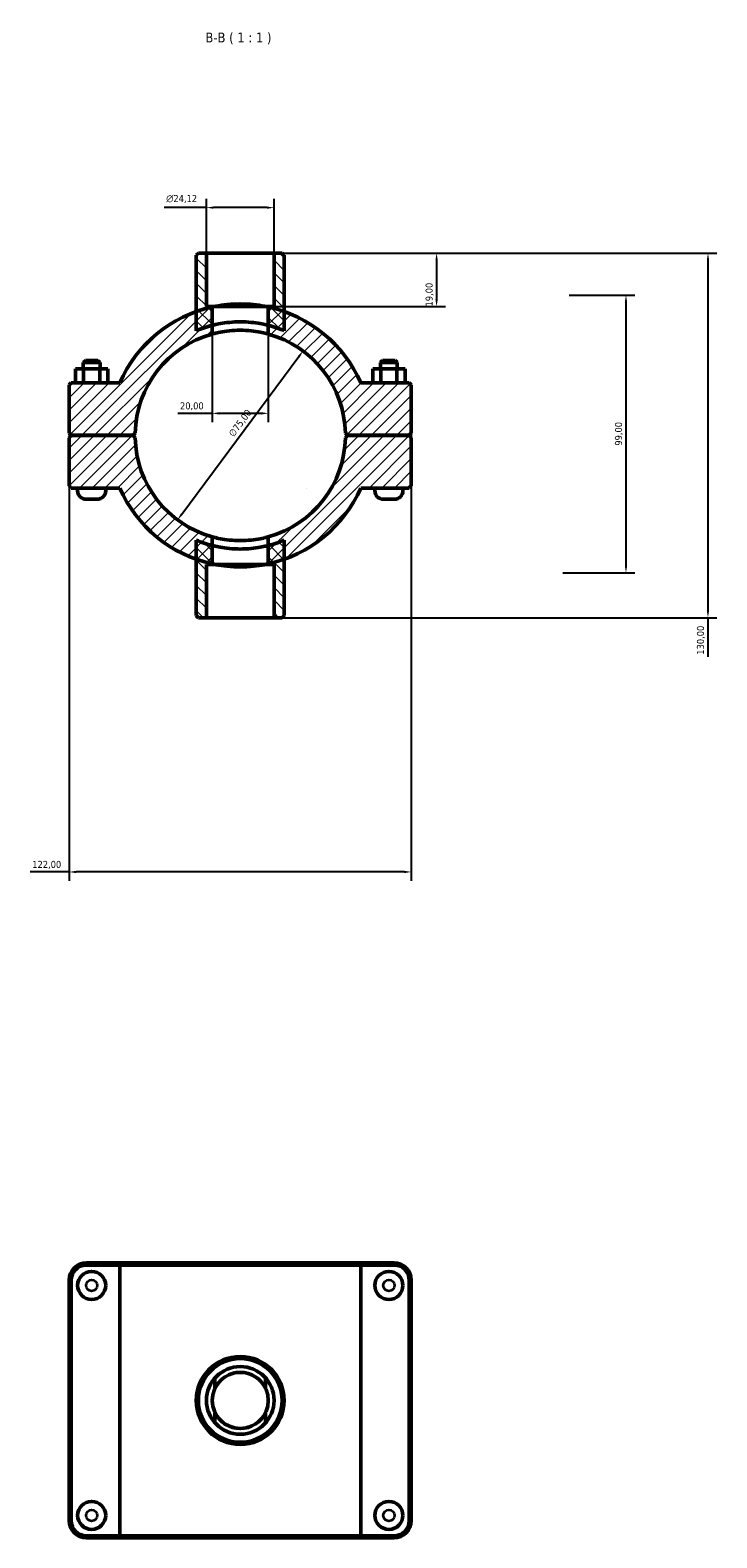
# Model space of a CAD drawing. Header units: millimetres. Extents: x 0 to 902, y -143 to 1184.
# Tile 4 of 4: x 352 to 596, y 646 to 1184. Entities that reach past the tile are written whole.
import ezdxf

# ---------------------------------------------------------------- set-up
doc = ezdxf.new("R2010")
doc.units = ezdxf.units.MM
for name, color, linetype, lineweight in [('Dimension (ISO)', 7, 'Continuous', 25), ('Hatch (ISO)', 7, 'Continuous', 18), ('Symbol (ISO)', 7, 'Continuous', 25), ('Visible (ISO)', 7, 'Continuous', 50), ('Visible Narrow (ISO)', 7, 'Continuous', 35)]:
    doc.layers.add(name, color=color, linetype=linetype, lineweight=lineweight)
doc.styles.add('Label Text (ISO)', font='tahoma.ttf')
doc.styles.add('Note Text (ISO)', font='tahoma.ttf')
doc.dimstyles.new('Default (ISO)', dxfattribs={"dimtxt": 2.5, "dimasz": 2.5, "dimexe": 3.175, "dimexo": 0, "dimgap": 0.762, "dimtad": 1, "dimrnd": 1e-08, "dimzin": 0, "dimtxsty": 'Note Text (ISO)', "dimcen": 0.09, "dimdle": 10, "dimclrd": 256, "dimclre": 256, "dimclrt": 232, "dimazin": 0, "dimtfac": 1.40208, "dimtmove": 0, "dimatfit": 3, "dimfxl": 1, "dimtolj": 1, "dimtzin": 0, "dimlwd": -1, "dimlwe": -1, "dimarcsym": 0})

# ---------------------------------------------------------------- blocks, each defined once
blk = doc.blocks.new('*D7')
at = {"layer": 'Defpoints', "color": 0, "transparency": 16777216}
for p in [(438.59, 1104.06), (436.53, 1085.06), (496.54, 1085.06)]:
    blk.add_point(p, dxfattribs=at)
at = {"layer": 'Dimension (ISO)', "transparency": 16777216}
for p, q in [((438.59, 1104.06), (499.72, 1104.06)), ((496.54, 1101.56), (496.54, 1087.56)), ((436.53, 1085.06), (499.72, 1085.06))]:
    blk.add_line(p, q, dxfattribs=at)
for points in [[(496.13, 1101.56), (496.96, 1101.56), (496.54, 1104.06)], [(496.13, 1087.56), (496.96, 1087.56), (496.54, 1085.06)]]:
    blk.add_solid(points, dxfattribs=at)
at = {"layer": 'Dimension (ISO)', "color": 232, "true_color": 0xca0064, "transparency": 16777216, "insert": (492.61, 1085.05), "char_height": 2.5, "attachment_point": 1, "rotation": 90, "style": 'Note Text (ISO)'}
blk.add_mtext('\\A1;19,00', dxfattribs=at)
blk = doc.blocks.new('*D8')
at = {"layer": 'Defpoints', "color": 0, "transparency": 16777216}
for p in [(414.47, 1120.27), (414.47, 1104.06), (438.59, 1104.06)]:
    blk.add_point(p, dxfattribs=at)
at = {"layer": 'Dimension (ISO)', "transparency": 16777216}
for p, q in [((414.47, 1120.27), (399.35, 1120.27)), ((414.47, 1104.06), (414.47, 1123.45)), ((436.09, 1120.27), (416.97, 1120.27)), ((438.59, 1104.06), (438.59, 1123.45))]:
    blk.add_line(p, q, dxfattribs=at)
for points in [[(416.97, 1120.69), (416.97, 1119.86), (414.47, 1120.27)], [(436.09, 1120.69), (436.09, 1119.86), (438.59, 1120.27)]]:
    blk.add_solid(points, dxfattribs=at)
at = {"layer": 'Dimension (ISO)', "color": 232, "true_color": 0xca0064, "transparency": 16777216, "insert": (400.11, 1124.8), "char_height": 2.5, "attachment_point": 1, "style": 'Note Text (ISO)'}
blk.add_mtext('\\A1;\\fAIGDT|b0|i0;\\H2.5000;\\ln\\fTahoma|b0|i0;\\H2.5000;24,12', dxfattribs=at)
blk = doc.blocks.new('*D9')
at = {"layer": 'Defpoints', "color": 0, "transparency": 16777216}
for p in [(448.91, 1069.15), (404.15, 1008.95)]:
    blk.add_point(p, dxfattribs=at)
at = {"layer": 'Dimension (ISO)', "transparency": 16777216}
blk.add_line((405.64, 1010.95), (447.42, 1067.15), dxfattribs=at)
blk.add_arc((426.53, 1039.05), 37.51, 48.5256, 74.5384, dxfattribs=at)
for points in [[(447.08, 1067.4), (447.75, 1066.9), (448.91, 1069.15)], [(405.31, 1011.2), (405.98, 1010.7), (404.15, 1008.95)]]:
    blk.add_solid(points, dxfattribs=at)
at = {"layer": 'Dimension (ISO)', "color": 232, "true_color": 0xca0064, "transparency": 16777216, "insert": (422.15, 1039.82), "char_height": 2.5, "attachment_point": 1, "rotation": 53.3752, "style": 'Note Text (ISO)'}
blk.add_mtext('\\A1;∅75,00', dxfattribs=at)
blk = doc.blocks.new('*D10')
at = {"layer": 'Defpoints', "color": 0, "transparency": 16777216}
for p in [(543.85, 1089.06), (541.53, 990.06), (564.08, 990.06)]:
    blk.add_point(p, dxfattribs=at)
at = {"layer": 'Dimension (ISO)', "transparency": 16777216}
for p, q in [((543.85, 1089.06), (567.26, 1089.06)), ((564.08, 1086.56), (564.08, 992.56)), ((541.53, 990.06), (567.26, 990.06))]:
    blk.add_line(p, q, dxfattribs=at)
for points in [[(563.66, 1086.56), (564.5, 1086.56), (564.08, 1089.06)], [(563.66, 992.56), (564.5, 992.56), (564.08, 990.06)]]:
    blk.add_solid(points, dxfattribs=at)
at = {"layer": 'Dimension (ISO)', "color": 232, "true_color": 0xca0064, "transparency": 16777216, "insert": (560.15, 1035.41), "char_height": 2.5, "attachment_point": 1, "rotation": 90, "style": 'Note Text (ISO)'}
blk.add_mtext('\\A1;99,00', dxfattribs=at)
blk = doc.blocks.new('*D11')
at = {"layer": 'Defpoints', "color": 0, "transparency": 16777216}
for p in [(416.53, 1078.31), (436.53, 1078.31), (416.53, 1046.93)]:
    blk.add_point(p, dxfattribs=at)
at = {"layer": 'Dimension (ISO)', "transparency": 16777216}
for p, q in [((416.53, 1078.31), (416.53, 1043.75)), ((436.53, 1078.31), (436.53, 1043.75)), ((416.53, 1046.93), (404.28, 1046.93)), ((434.03, 1046.93), (419.03, 1046.93))]:
    blk.add_line(p, q, dxfattribs=at)
for points in [[(419.03, 1047.35), (419.03, 1046.51), (416.53, 1046.93)], [(434.03, 1047.35), (434.03, 1046.51), (436.53, 1046.93)]]:
    blk.add_solid(points, dxfattribs=at)
at = {"layer": 'Dimension (ISO)', "color": 232, "true_color": 0xca0064, "transparency": 16777216, "insert": (405.04, 1050.86), "char_height": 2.5, "attachment_point": 1, "style": 'Note Text (ISO)'}
blk.add_mtext('\\A1;20,00', dxfattribs=at)
blk = doc.blocks.new('*D12')
at = {"layer": 'Defpoints', "color": 0, "transparency": 16777216}
for p in [(438.59, 1104.06), (438.59, 974.06), (593.32, 974.06)]:
    blk.add_point(p, dxfattribs=at)
at = {"layer": 'Dimension (ISO)', "transparency": 16777216}
for p, q in [((438.59, 1104.06), (596.49, 1104.06)), ((593.32, 1101.56), (593.32, 976.56)), ((438.59, 974.06), (596.49, 974.06)), ((593.32, 974.06), (593.32, 960.13))]:
    blk.add_line(p, q, dxfattribs=at)
for points in [[(592.9, 1101.56), (593.73, 1101.56), (593.32, 1104.06)], [(592.9, 976.56), (593.73, 976.56), (593.32, 974.06)]]:
    blk.add_solid(points, dxfattribs=at)
at = {"layer": 'Dimension (ISO)', "color": 232, "true_color": 0xca0064, "transparency": 16777216, "insert": (589.38, 960.89), "char_height": 2.5, "attachment_point": 1, "rotation": 90, "style": 'Note Text (ISO)'}
blk.add_mtext('\\A1;130,00', dxfattribs=at)
blk = doc.blocks.new('*D13')
at = {"layer": 'Defpoints', "color": 0, "transparency": 16777216}
for p in [(365.53, 1039.86), (487.53, 1039.86), (365.53, 883.42)]:
    blk.add_point(p, dxfattribs=at)
at = {"layer": 'Dimension (ISO)', "transparency": 16777216}
for p, q in [((365.53, 1039.86), (365.53, 880.25)), ((487.53, 1039.86), (487.53, 880.25)), ((365.53, 883.42), (351.6, 883.42)), ((485.03, 883.42), (368.03, 883.42))]:
    blk.add_line(p, q, dxfattribs=at)
for points in [[(368.03, 883.84), (368.03, 883), (365.53, 883.42)], [(485.03, 883.84), (485.03, 883), (487.53, 883.42)]]:
    blk.add_solid(points, dxfattribs=at)
at = {"layer": 'Dimension (ISO)', "color": 232, "true_color": 0xca0064, "transparency": 16777216, "insert": (352.36, 887.36), "char_height": 2.5, "attachment_point": 1, "style": 'Note Text (ISO)'}
blk.add_mtext('\\A1;122,00', dxfattribs=at)

msp = doc.modelspace()

# ---------------------------------------------------------------- hatches: boundary and pattern name
at = {"layer": 'Hatch (ISO)'}
h = msp.add_hatch(dxfattribs=at)
h.set_pattern_fill('ANSI31', color=256, scale=25.4, angle=90.00021, style=0)
h.set_pattern_definition([(135.0002, (0, 0), (-2.245056, -2.245072), [])])
edge = h.paths.add_edge_path()
edge.add_line((414.473, 1085.061), (414.473, 1104.061))
edge.add_line((414.473, 1104.061), (411.605, 1104.061))
edge.add_line((411.605, 1104.061), (410.855, 1103.311))
edge.add_line((410.855, 1103.311), (410.855, 1083.237))
edge.add_line((410.855, 1083.237), (410.855, 1076.404))
edge.add_ellipse((426.531, 1039.061), major_axis=(-15.676, 37.343), ratio=1, start_angle=351.52308, end_angle=360, ccw=False)
edge.add_line((416.531, 1078.307), (416.531, 1085.061))
edge.add_line((416.531, 1085.061), (414.473, 1085.061))
edge = h.paths.add_edge_path()
edge.add_line((438.59, 1104.061), (438.59, 1085.061))
edge.add_line((438.59, 1085.061), (436.531, 1085.061))
edge.add_line((436.531, 1085.061), (436.531, 1078.307))
edge.add_ellipse((426.531, 1039.061), major_axis=(10, 39.246), ratio=1, start_angle=351.52308, end_angle=360, ccw=False)
edge.add_line((442.207, 1076.404), (442.207, 1083.237))
edge.add_line((442.207, 1083.237), (442.207, 1103.311))
edge.add_line((442.207, 1103.311), (441.457, 1104.061))
edge.add_line((441.457, 1104.061), (438.59, 1104.061))
edge = h.paths.add_edge_path()
edge.add_line((416.531, 993.061), (416.531, 999.815))
edge.add_ellipse((426.531, 1039.061), major_axis=(-10, -39.246), ratio=1, start_angle=351.52308, end_angle=360, ccw=False)
edge.add_line((410.855, 1001.718), (410.855, 994.885))
edge.add_line((410.855, 994.885), (410.855, 974.811))
edge.add_line((410.855, 974.811), (411.605, 974.061))
edge.add_line((411.605, 974.061), (414.473, 974.061))
edge.add_line((414.473, 974.061), (414.473, 993.061))
edge.add_line((414.473, 993.061), (416.531, 993.061))
edge = h.paths.add_edge_path()
edge.add_line((436.531, 999.815), (436.531, 993.061))
edge.add_line((436.531, 993.061), (438.59, 993.061))
edge.add_line((438.59, 993.061), (438.59, 974.061))
edge.add_line((438.59, 974.061), (441.457, 974.061))
edge.add_line((441.457, 974.061), (442.207, 974.811))
edge.add_line((442.207, 974.811), (442.207, 994.885))
edge.add_line((442.207, 994.885), (442.207, 1001.718))
edge.add_ellipse((426.531, 1039.061), major_axis=(15.676, -37.343), ratio=1, start_angle=351.52308, end_angle=360, ccw=False)
h = msp.add_hatch(dxfattribs=at)
h.set_pattern_fill('ANSI31', color=256, scale=25.4, style=0)
h.set_pattern_definition([(45, (0, 0), (-2.245064, 2.245064), [])])
edge = h.paths.add_edge_path()
edge.add_line((487.531, 1038.261), (486.781, 1039.011))
edge.add_line((486.781, 1039.011), (464.781, 1039.011))
edge.add_line((464.781, 1039.011), (464.023, 1038.261))
edge.add_ellipse((426.531, 1039.061), major_axis=(37.491, -0.8), ratio=1, start_angle=286.68834, end_angle=360, ccw=False)
edge.add_line((436.531, 1002.919), (436.531, 993.265))
edge.add_ellipse((426.531, 1039.061), major_axis=(10, -45.796), ratio=1, start_angle=0, end_angle=7.21965)
edge.add_ellipse((426.531, 1039.061), major_axis=(15.676, -44.176), ratio=1, start_angle=0, end_angle=46.8844)
edge.add_line((469.493, 1020.311), (486.781, 1020.311))
edge.add_line((486.781, 1020.311), (487.531, 1021.061))
edge.add_line((487.531, 1021.061), (487.531, 1038.261))
edge = h.paths.add_edge_path()
edge.add_line((366.281, 1039.011), (365.531, 1038.261))
edge.add_line((365.531, 1038.261), (365.531, 1021.061))
edge.add_line((365.531, 1021.061), (366.281, 1020.311))
edge.add_line((366.281, 1020.311), (383.57, 1020.311))
edge.add_ellipse((426.531, 1039.061), major_axis=(-42.962, -18.75), ratio=1, start_angle=0, end_angle=46.8844)
edge.add_ellipse((426.531, 1039.061), major_axis=(-15.676, -44.176), ratio=1, start_angle=0, end_angle=7.21965)
edge.add_line((416.531, 993.265), (416.531, 1002.919))
edge.add_ellipse((426.531, 1039.061), major_axis=(-10, -36.142), ratio=1, start_angle=286.68834, end_angle=360, ccw=False)
edge.add_line((389.04, 1038.261), (388.281, 1039.011))
edge.add_line((388.281, 1039.011), (366.281, 1039.011))
edge = h.paths.add_edge_path()
edge.add_line((486.781, 1039.111), (487.531, 1039.861))
edge.add_line((487.531, 1039.861), (487.531, 1057.061))
edge.add_line((487.531, 1057.061), (486.781, 1057.811))
edge.add_line((486.781, 1057.811), (469.493, 1057.811))
edge.add_ellipse((426.531, 1039.061), major_axis=(42.962, 18.75), ratio=1, start_angle=0, end_angle=46.8844)
edge.add_ellipse((426.531, 1039.061), major_axis=(15.676, 44.176), ratio=1, start_angle=0, end_angle=7.21965)
edge.add_line((436.531, 1084.857), (436.531, 1075.203))
edge.add_ellipse((426.531, 1039.061), major_axis=(10, 36.142), ratio=1, start_angle=286.68834, end_angle=360, ccw=False)
edge.add_line((464.023, 1039.861), (464.781, 1039.111))
edge.add_line((464.781, 1039.111), (486.781, 1039.111))
edge = h.paths.add_edge_path()
edge.add_line((365.531, 1039.861), (366.281, 1039.111))
edge.add_line((366.281, 1039.111), (388.281, 1039.111))
edge.add_line((388.281, 1039.111), (389.04, 1039.861))
edge.add_ellipse((426.531, 1039.061), major_axis=(-37.491, 0.8), ratio=1, start_angle=286.68834, end_angle=360, ccw=False)
edge.add_line((416.531, 1075.203), (416.531, 1084.857))
edge.add_ellipse((426.531, 1039.061), major_axis=(-10, 45.796), ratio=1, start_angle=0, end_angle=7.21965)
edge.add_ellipse((426.531, 1039.061), major_axis=(-15.676, 44.176), ratio=1, start_angle=0, end_angle=46.8844)
edge.add_line((383.57, 1057.811), (366.281, 1057.811))
edge.add_line((366.281, 1057.811), (365.531, 1057.061))
edge.add_line((365.531, 1057.061), (365.531, 1039.861))

# ---------------------------------------------------------------- linework, layer by layer
at = {"layer": 'Visible (ISO)'}
for p, q in [((411.605, 1104.061), (410.855, 1103.311)), ((410.855, 1103.311), (410.855, 1076.404)), ((414.473, 1104.061), (411.605, 1104.061)), ((414.473, 1085.061), (414.473, 1104.061)), ((414.473, 1104.061), (438.59, 1104.061)), ((438.59, 1104.061), (438.59, 1085.061)), ((441.457, 1104.061), (438.59, 1104.061)), ((442.207, 1103.311), (441.457, 1104.061)), ((442.207, 1076.404), (442.207, 1103.311)), ((416.531, 1085.061), (414.473, 1085.061)), ((416.531, 1078.307), (416.531, 1085.061)), ((416.531, 1085.061), (436.531, 1085.061)), ((416.531, 1075.203), (416.531, 1084.857)), ((417.516, 1085.061), (435.546, 1085.061)), ((438.59, 1085.061), (436.531, 1085.061)), ((436.531, 1085.061), (436.531, 1078.307)), ((436.531, 1084.857), (436.531, 1075.203)), ((371.281, 1065.811), (370.531, 1065.061)), ((376.531, 1065.061), (370.531, 1065.061)), ((370.531, 1062.811), (370.531, 1065.061)), ((371.281, 1065.811), (375.781, 1065.811)), ((375.781, 1065.811), (376.531, 1065.061)), ((376.531, 1062.811), (376.531, 1065.061)), ((477.281, 1065.811), (476.531, 1065.061)), ((476.531, 1065.061), (482.531, 1065.061)), ((476.531, 1065.061), (476.531, 1062.811)), ((481.781, 1065.811), (477.281, 1065.811)), ((481.781, 1065.811), (482.531, 1065.061)), ((482.531, 1065.061), (482.531, 1062.811)), ((367.758, 1062.811), (370.671, 1062.811)), ((367.758, 1057.811), (367.758, 1062.811)), ((370.671, 1062.811), (376.445, 1062.811)), ((370.671, 1057.811), (370.671, 1062.811)), ((376.445, 1062.811), (379.305, 1062.811)), ((376.445, 1057.811), (376.445, 1062.811)), ((379.305, 1057.811), (379.305, 1062.811)), ((476.618, 1062.811), (473.758, 1062.811)), ((473.758, 1057.811), (473.758, 1062.811)), ((476.618, 1057.811), (476.618, 1062.811)), ((482.391, 1062.811), (476.618, 1062.811)), ((482.391, 1057.811), (482.391, 1062.811)), ((485.305, 1062.811), (482.391, 1062.811)), ((485.305, 1057.811), (485.305, 1062.811)), ((366.281, 1057.811), (365.531, 1057.061)), ((365.531, 1057.061), (365.531, 1039.861)), ((383.57, 1057.811), (366.281, 1057.811)), ((486.781, 1057.811), (469.493, 1057.811)), ((487.531, 1057.061), (486.781, 1057.811)), ((487.531, 1039.861), (487.531, 1057.061)), ((365.531, 1039.861), (366.281, 1039.111)), ((366.281, 1039.011), (365.531, 1038.261)), ((365.531, 1038.261), (365.531, 1021.061)), ((366.281, 1039.111), (388.281, 1039.111)), ((388.281, 1039.011), (366.281, 1039.011)), ((368.531, 1039.011), (368.531, 1039.111)), ((378.531, 1039.011), (378.531, 1039.111)), ((388.281, 1039.111), (389.04, 1039.861)), ((389.04, 1038.261), (388.281, 1039.011)), ((464.023, 1039.861), (464.781, 1039.111)), ((464.781, 1039.011), (464.023, 1038.261)), ((464.781, 1039.111), (486.781, 1039.111)), ((486.781, 1039.011), (464.781, 1039.011)), ((474.531, 1039.111), (474.531, 1039.011)), ((484.531, 1039.111), (484.531, 1039.011)), ((486.781, 1039.111), (487.531, 1039.861)), ((487.531, 1038.261), (486.781, 1039.011)), ((487.531, 1021.061), (487.531, 1038.261)), ((365.531, 1021.061), (366.281, 1020.311)), ((366.281, 1020.311), (383.57, 1020.311)), ((368.531, 1019.311), (368.531, 1020.311)), ((375.531, 1016.311), (371.531, 1016.311)), ((378.531, 1019.311), (378.531, 1020.311)), ((469.493, 1020.311), (486.781, 1020.311)), ((474.531, 1020.311), (474.531, 1019.311)), ((477.531, 1016.311), (481.531, 1016.311)), ((484.531, 1020.311), (484.531, 1019.311)), ((486.781, 1020.311), (487.531, 1021.061)), ((410.855, 1001.718), (410.855, 974.811)), ((416.531, 993.265), (416.531, 1002.919)), ((436.531, 1002.919), (436.531, 993.265)), ((442.207, 974.811), (442.207, 1001.718)), ((416.531, 993.061), (416.531, 999.815)), ((436.531, 999.815), (436.531, 993.061)), ((414.473, 974.061), (414.473, 993.061)), ((414.473, 993.061), (416.531, 993.061)), ((436.531, 993.061), (416.531, 993.061)), ((435.546, 993.061), (417.516, 993.061)), ((436.531, 993.061), (438.59, 993.061)), ((438.59, 993.061), (438.59, 974.061)), ((410.855, 974.811), (411.605, 974.061)), ((411.605, 974.061), (414.473, 974.061)), ((438.59, 974.061), (414.473, 974.061)), ((438.59, 974.061), (441.457, 974.061)), ((441.457, 974.061), (442.207, 974.811)), ((384.063, 744.001), (371.631, 744.001)), ((371.631, 743.251), (383.57, 743.251)), ((469.493, 743.251), (383.57, 743.251)), ((383.57, 646.751), (383.57, 743.251)), ((384.063, 744.001), (468.999, 744.001)), ((481.431, 744.001), (468.999, 744.001)), ((469.493, 743.251), (481.431, 743.251)), ((469.493, 646.751), (469.493, 743.251)), ((365.531, 737.901), (365.531, 652.101)), ((366.281, 652.101), (366.281, 737.901)), ((486.781, 737.901), (486.781, 652.101)), ((487.531, 652.101), (487.531, 737.901)), ((417.516, 699.329), (417.516, 703.01)), ((435.546, 703.01), (435.546, 699.329)), ((417.516, 686.992), (417.516, 690.672)), ((435.546, 690.672), (435.546, 686.992)), ((383.57, 646.751), (371.631, 646.751)), ((371.631, 646.001), (384.063, 646.001)), ((383.57, 646.751), (469.493, 646.751)), ((468.999, 646.001), (384.063, 646.001)), ((468.999, 646.001), (481.431, 646.001)), ((481.431, 646.751), (469.493, 646.751))]:
    msp.add_line(p, q, dxfattribs=at)
for centre, radius in [((373.531, 736.001), 5), ((479.531, 736.001), 5), ((426.531, 695.001), 15.676), ((426.531, 695.001), 14.926), ((426.531, 695.001), 12.059), ((426.531, 695.001), 10), ((373.531, 654.001), 5), ((479.531, 654.001), 5)]:
    msp.add_circle(centre, radius, dxfattribs=at)
for centre, radius, start, end in [((426.531, 1039.061), 46.875, 102.31777, 156.42182), ((426.531, 1039.061), 46.875, 23.57818, 77.68223), ((426.531, 1039.061), 37.5, 105.46601, 178.77767), ((426.531, 1039.061), 40.5, 104.29495, 112.77187), ((426.531, 1039.061), 40.5, 67.22813, 75.70505), ((426.531, 1039.061), 37.5, 1.22233, 74.53399), ((426.531, 1039.061), 37.5, 181.22233, 254.53399), ((426.531, 1039.061), 37.5, 285.46601, 358.77767), ((371.531, 1019.311), 3, 180, 270), ((375.531, 1019.311), 3, 270, 0), ((426.531, 1039.061), 46.875, 203.57818, 257.68223), ((426.531, 1039.061), 46.875, 282.31777, 336.42182), ((477.531, 1019.311), 3, 180, 270), ((481.531, 1019.311), 3, 270, 0), ((426.531, 1039.061), 40.5, 247.22813, 255.70505), ((426.531, 1039.061), 40.5, 284.29495, 292.77187), ((371.631, 737.901), 6.1, 90, 180), ((371.631, 737.901), 5.35, 90, 180), ((481.431, 737.901), 6.1, 0, 90), ((481.431, 737.901), 5.35, 0, 90), ((426.531, 695.001), 10, 25.64744, 154.35256), ((426.531, 695.001), 10, 205.64744, 334.35256), ((371.631, 652.101), 6.1, 180, 270), ((371.631, 652.101), 5.35, 180, 270), ((481.431, 652.101), 6.1, 270, 0), ((481.431, 652.101), 5.35, 270, 0)]:
    msp.add_arc(centre, radius, start, end, dxfattribs=at)
for points, knots in [([(417.516, 1085.061), (417.675, 1085.092), (417.838, 1085.123), (419.071, 1085.351), (420.423, 1085.56), (423.392, 1085.854), (425.01, 1085.936), (428.053, 1085.936), (429.671, 1085.854), (432.64, 1085.56), (433.991, 1085.351), (435.224, 1085.123), (435.387, 1085.092), (435.546, 1085.061)], [4.4934776, 4.4934776, 4.4934776, 4.4934776, 4.564543, 4.564543, 5.0209542, 5.0209542, 5.4773654, 5.4773654, 5.9337766, 5.9337766, 6.3901878, 6.3901878, 6.4612532, 6.4612532, 6.4612532, 6.4612532]), ([(416.531, 1084.857), (416.531, 1084.857), (416.784, 1084.914), (417.364, 1085.031), (417.438, 1085.045), (417.516, 1085.061)], [3.02351506, 3.02351506, 3.02351506, 3.02351506, 3.40146823, 3.40146823, 3.45285745, 3.45285745, 3.45285745, 3.45285745]), ([(435.546, 1085.061), (435.624, 1085.045), (435.698, 1085.031), (436.279, 1084.914), (436.531, 1084.857), (436.531, 1084.857)], [-0.42934238, -0.42934238, -0.42934238, -0.42934238, -0.37795316, -0.37795316, 0, 0, 0, 0]), ([(416.531, 1078.307), (416.531, 1078.307), (416.784, 1078.374), (417.806, 1078.613), (418.575, 1078.782), (420.345, 1079.096), (421.466, 1079.262), (423.928, 1079.496), (425.27, 1079.561), (427.792, 1079.561), (429.134, 1079.496), (431.596, 1079.262), (432.717, 1079.096), (434.487, 1078.782), (435.256, 1078.613), (436.278, 1078.374), (436.531, 1078.307), (436.531, 1078.307)], [0, 0, 0, 0, 0.378403, 0.378403, 0.756806, 0.756806, 1.1351588, 1.1351588, 1.5135115, 1.5135115, 1.8918643, 1.8918643, 2.270217, 2.270217, 2.64862, 2.64862, 3.0270231, 3.0270231, 3.0270231, 3.0270231]), ([(436.531, 1075.203), (436.531, 1075.203), (436.278, 1075.276), (435.255, 1075.536), (434.487, 1075.718), (432.718, 1076.058), (431.598, 1076.238), (429.135, 1076.491), (427.793, 1076.561), (425.269, 1076.561), (423.927, 1076.491), (421.465, 1076.238), (420.344, 1076.058), (418.576, 1075.718), (417.807, 1075.536), (416.785, 1075.276), (416.531, 1075.203), (416.531, 1075.203)], [0, 0, 0, 0, 0.3787041, 0.3787041, 0.7574081, 0.7574081, 1.1360431, 1.1360431, 1.514678, 1.514678, 1.893313, 1.893313, 2.2719479, 2.2719479, 2.650652, 2.650652, 3.0293561, 3.0293561, 3.0293561, 3.0293561]), ([(416.531, 1002.919), (416.531, 1002.919), (416.785, 1002.846), (417.807, 1002.586), (418.576, 1002.403), (420.344, 1002.064), (421.465, 1001.884), (423.927, 1001.631), (425.269, 1001.561), (427.793, 1001.561), (429.135, 1001.631), (431.598, 1001.884), (432.718, 1002.064), (434.487, 1002.403), (435.255, 1002.586), (436.278, 1002.846), (436.531, 1002.919), (436.531, 1002.919)], [0, 0, 0, 0, 0.3787041, 0.3787041, 0.7574081, 0.7574081, 1.1360431, 1.1360431, 1.514678, 1.514678, 1.893313, 1.893313, 2.2719479, 2.2719479, 2.650652, 2.650652, 3.0293561, 3.0293561, 3.0293561, 3.0293561]), ([(416.531, 999.815), (416.531, 999.815), (416.784, 999.748), (417.806, 999.508), (418.575, 999.34), (420.345, 999.026), (421.466, 998.86), (423.928, 998.626), (425.27, 998.561), (427.792, 998.561), (429.134, 998.626), (431.596, 998.86), (432.717, 999.026), (434.487, 999.34), (435.256, 999.508), (436.278, 999.748), (436.531, 999.815), (436.531, 999.815)], [3.0270231, 3.0270231, 3.0270231, 3.0270231, 3.4054261, 3.4054261, 3.7838291, 3.7838291, 4.1621818, 4.1621818, 4.5405346, 4.5405346, 4.9188873, 4.9188873, 5.2972401, 5.2972401, 5.6756431, 5.6756431, 6.0540461, 6.0540461, 6.0540461, 6.0540461]), ([(417.516, 993.061), (417.438, 993.076), (417.364, 993.091), (416.784, 993.207), (416.531, 993.265), (416.531, 993.265)], [-0.42934238, -0.42934238, -0.42934238, -0.42934238, -0.37795316, -0.37795316, 0, 0, 0, 0]), ([(435.546, 993.061), (435.387, 993.03), (435.224, 992.998), (433.991, 992.77), (432.64, 992.562), (429.671, 992.267), (428.053, 992.186), (425.01, 992.186), (423.392, 992.267), (420.423, 992.562), (419.071, 992.77), (417.838, 992.998), (417.675, 993.03), (417.516, 993.061)], [4.4934776, 4.4934776, 4.4934776, 4.4934776, 4.564543, 4.564543, 5.0209542, 5.0209542, 5.4773654, 5.4773654, 5.9337766, 5.9337766, 6.3901878, 6.3901878, 6.4612532, 6.4612532, 6.4612532, 6.4612532]), ([(436.531, 993.265), (436.531, 993.265), (436.279, 993.207), (435.698, 993.091), (435.624, 993.076), (435.546, 993.061)], [3.02351506, 3.02351506, 3.02351506, 3.02351506, 3.40146823, 3.40146823, 3.45285745, 3.45285745, 3.45285745, 3.45285745])]:
    msp.add_open_spline(points, degree=3, knots=knots, dxfattribs=at)
for points in [[(384.063, 744.001), (383.898, 743.751), (383.733, 743.501), (383.57, 743.251)], [(468.999, 744.001), (469.164, 743.751), (469.329, 743.501), (469.493, 743.251)], [(384.063, 646.001), (383.898, 646.251), (383.733, 646.501), (383.57, 646.751)], [(468.999, 646.001), (469.164, 646.251), (469.329, 646.501), (469.493, 646.751)]]:
    msp.add_open_spline(points, degree=3, dxfattribs=at)
at = {"layer": 'Visible Narrow (ISO)'}
for p, q in [((371.631, 743.288), (371.631, 743.963)), ((481.431, 743.288), (481.431, 743.963)), ((366.244, 737.901), (365.569, 737.901)), ((486.819, 737.901), (487.494, 737.901)), ((366.244, 652.101), (365.569, 652.101)), ((486.819, 652.101), (487.494, 652.101)), ((371.631, 646.713), (371.631, 646.038)), ((481.431, 646.713), (481.431, 646.038))]:
    msp.add_line(p, q, dxfattribs=at)
for centre in [(373.531, 736.001), (479.531, 736.001), (373.531, 654.001), (479.531, 654.001)]:
    msp.add_circle(centre, 2, dxfattribs=at)

# ---------------------------------------------------------------- texts
at = {"layer": 'Symbol (ISO)', "insert": (414.092, 1178.561), "char_height": 3.5, "attachment_point": 7, "style": 'Label Text (ISO)'}
msp.add_mtext('B-B ( 1 : 1 )', dxfattribs=at)

# ---------------------------------------------------------------- dimensions: what is measured, and where the dimension line sits
at = {"layer": 'Dimension (ISO)'}
dim = msp.add_linear_dim(base=(414.473, 1120.274), p1=(438.59, 1104.061), p2=(414.473, 1104.061), angle=180, text='\\fAIGDT|b0|i0;\\H2.5000;\\ln\\fTahoma|b0|i0;\\H2.5000;<>', dimstyle='Default (ISO)', override={"dimdec": 2, "dimtp": 0, "dimtm": 0, "dimtdec": 2, "dimtofl": 0, "dimatfit": 2}, dxfattribs=at)
dim.commit()
dim.dimension.update_dxf_attribs({"geometry": '*D8', "text_midpoint": (405.661, 1120.274), "dimtype": 160})
for base, p1, p2, angle, override, picture, middle in [((496.545, 1085.061), (438.59, 1104.061), (436.531, 1085.061), 90, {"dimdec": 2, "dimtp": 0, "dimtm": 0, "dimtdec": 2, "dimtofl": 0, "dimatfit": 1}, '*D7', (496.545, 1089.061)), ((593.315, 974.061), (438.59, 1104.061), (438.59, 974.061), 90, {"dimdec": 2, "dimtp": 0, "dimtm": 0, "dimtdec": 2, "dimtofl": 0, "dimatfit": 2}, '*D12', (593.315, 965.845)), ((564.08, 990.061), (543.848, 1089.061), (541.531, 990.061), 270, {"dimdec": 2, "dimtp": 0, "dimtm": 0, "dimtdec": 2, "dimtofl": 0, "dimatfit": 1}, '*D10', (564.08, 1039.561))]:
    dim = msp.add_linear_dim(base=base, p1=p1, p2=p2, angle=angle, dimstyle='Default (ISO)', override=override, dxfattribs=at)
    dim.commit()
    dim.dimension.update_dxf_attribs({"geometry": picture, "text_midpoint": middle, "dimtype": 160})
dim = msp.add_diameter_dim_2p(p1=(404.153, 1008.945), p2=(448.909, 1069.154), dimstyle='Default (ISO)', override={"dimdec": 2, "dimlfac": 0.999719, "dimtp": 0, "dimtm": 0, "dimtdec": 2, "dimatfit": 2}, dxfattribs=at)
dim.commit()
dim.dimension.update_dxf_attribs({"geometry": '*D9', "text_midpoint": (428.618, 1041.857), "dimtype": 163})
for base, p1, p2, picture, middle in [((416.531, 1046.929), (436.531, 1078.307), (416.531, 1078.307), '*D11', (409.156, 1046.929)), ((365.531, 883.421), (487.531, 1039.861), (365.531, 1039.861), '*D13', (357.315, 883.421))]:
    dim = msp.add_linear_dim(base=base, p1=p1, p2=p2, dimstyle='Default (ISO)', override={"dimdec": 2, "dimtp": 0, "dimtm": 0, "dimtdec": 2, "dimtofl": 0, "dimatfit": 2}, dxfattribs=at)
    dim.commit()
    dim.dimension.update_dxf_attribs({"geometry": picture, "text_midpoint": middle, "dimtype": 160})

doc.saveas('drawing.dxf')
